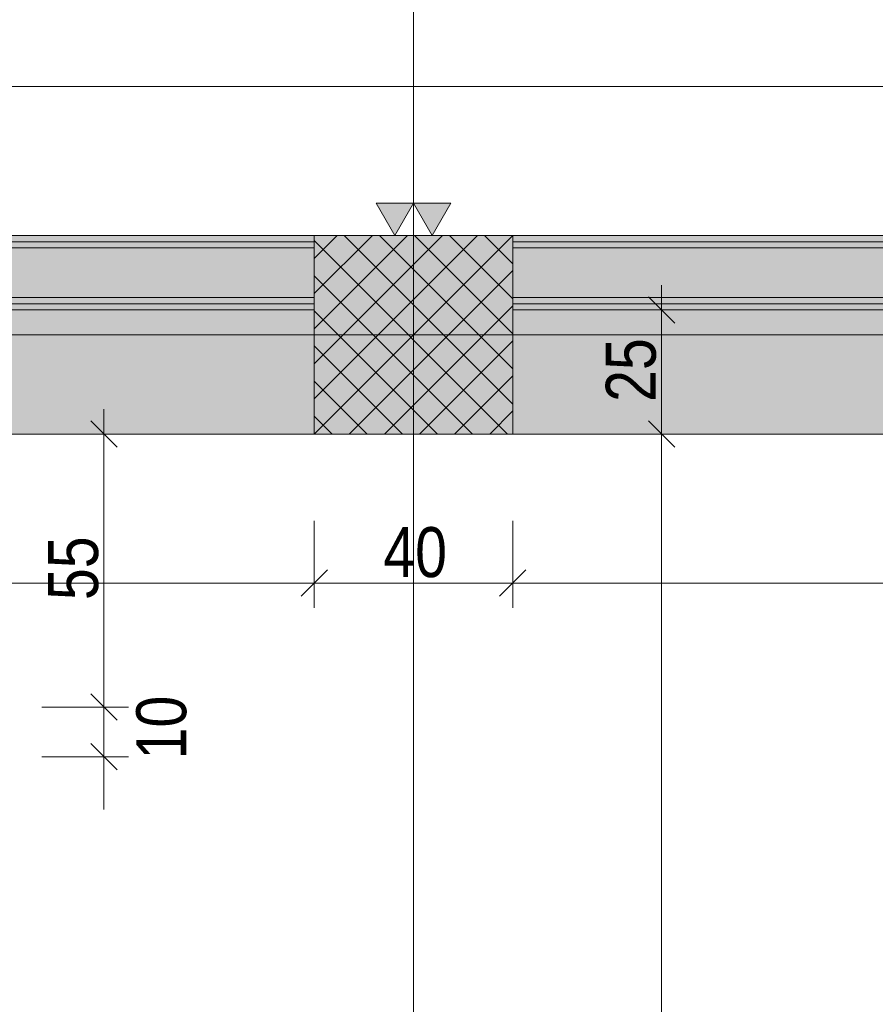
# Model space of a CAD drawing. Extents: x -720 to 300, y 62 to 1162.
# Tile 111 of 256: x -169 to -134, y 838 to 878. Entities that reach past the tile are written whole.
import ezdxf
from ezdxf.lldxf.tags import DXFTag

# ---------------------------------------------------------------- set-up
doc = ezdxf.new("R2010")
doc.units = 0
doc.layers.get('0').update_dxf_attribs({"lineweight": 13})
for name, color, linetype, lineweight, true_color in [('00 -Bauelemente -Dämmung innen', 7, 'Continuous', 9, 0xff7fe6), ('00 -Bauelemente -Gipskarton', 7, 'Continuous', 9, 0xff7fe6), ('30 -33 Aussenwände- 3 Aussenstützen', 7, 'Continuous', 50, 0x0000dd), ('30 -34 Innenwände- 2 nichttragend', 7, 'Continuous', 18, 0xff7fe6), ('30 -35 Decken- 1 Konstruktion-Träger- Stahlbeton', 7, 'Continuous', 13, 0x33aa00), ('70 -72 Beschriftung- 2 Beschriftung Bauteile', 7, 'Continuous', 9, 0x9999ff), ('70 -76 Bemaßung- 2 Allgemein', 9, 'Continuous', 5, 0x808080), ('iwb_Schraffur_F90_feuerbestaendig', 1, 'Continuous', 13, 0xff0000), ('iwb_Schraffur_Unterzug', 7, 'Continuous', 5, 0xffffcc)]:
    doc.layers.add(name, color=color, linetype=linetype, lineweight=lineweight, true_color=true_color)
doc.layers.add('70 -71 Achsen- 1 Gebäudeachsen', color=7, linetype='STRICHPUNKT2-A06G93UB8I', lineweight=18)
doc.styles.get("Standard").update_dxf_attribs({"font": 'ARIALN.TTF'})
tags = doc.linetypes.add('fein_strichliert-A06G93UC8I', pattern=[4, 1, -2, 1]).pattern_tags.tags
tags[8:9] = [DXFTag(74, 4), DXFTag(75, 0), DXFTag(340, '0'), DXFTag(46, 0.0), DXFTag(50, 0.0), DXFTag(44, 0.0), DXFTag(45, 0.0)]
tags[6:7] = [DXFTag(74, 4), DXFTag(75, 0), DXFTag(340, '0'), DXFTag(46, 0.0), DXFTag(50, 0.0), DXFTag(44, 0.0), DXFTag(45, 0.0)]
tags[4:5] = [DXFTag(74, 4), DXFTag(75, 0), DXFTag(340, '0'), DXFTag(46, 0.0), DXFTag(50, 0.0), DXFTag(44, 0.0), DXFTag(45, 0.0)]
tags = doc.linetypes.add('STRICHPUNKT2-A06G93UB8I', pattern=[12.7, 6.35, -3.175, 0, -3.175]).pattern_tags.tags
tags[10:11] = [DXFTag(74, 4), DXFTag(75, 0), DXFTag(340, '0'), DXFTag(46, 0.0), DXFTag(50, 0.0), DXFTag(44, 0.0), DXFTag(45, 0.0)]
tags[8:9] = [DXFTag(74, 4), DXFTag(75, 0), DXFTag(340, '0'), DXFTag(46, 0.0), DXFTag(50, 0.0), DXFTag(44, 0.0), DXFTag(45, 0.0)]
tags[6:7] = [DXFTag(74, 4), DXFTag(75, 0), DXFTag(340, '0'), DXFTag(46, 0.0), DXFTag(50, 0.0), DXFTag(44, 0.0), DXFTag(45, 0.0)]
tags[4:5] = [DXFTag(74, 4), DXFTag(75, 0), DXFTag(340, '0'), DXFTag(46, 0.0), DXFTag(50, 0.0), DXFTag(44, 0.0), DXFTag(45, 0.0)]

# ---------------------------------------------------------------- blocks, each defined once
blk = doc.blocks.new('Referenz-A06G93UD8I')
at = {"layer": '00 -Bauelemente -Dämmung innen', "color": 0, "linetype": 'Continuous', "lineweight": -2, "ltscale": 0.13}
for p, q in [((-156.853, 868.912), (-265.953, 868.912)), ((-4.853, 868.912), (-148.853, 868.912)), ((-156.853, 866.912), (-263.953, 866.912)), ((-59.953, 866.912), (-148.853, 866.912))]:
    blk.add_line(p, q, dxfattribs=at)
at = {"layer": '00 -Bauelemente -Gipskarton', "color": 0, "linetype": 'Continuous', "lineweight": -2, "ltscale": 0.13}
for p, q in [((-156.853, 869.412), (-266.453, 869.412)), ((-4.853, 869.412), (-148.853, 869.412)), ((-156.853, 869.162), (-266.203, 869.162)), ((-156.853, 868.912), (-265.953, 868.912)), ((-4.853, 869.162), (-148.853, 869.162)), ((-4.853, 868.912), (-148.853, 868.912)), ((-156.853, 866.912), (-263.953, 866.912)), ((-59.953, 866.912), (-148.853, 866.912)), ((-156.853, 866.662), (-263.703, 866.662)), ((-156.853, 866.412), (-263.453, 866.412)), ((-60.203, 866.662), (-148.853, 866.662)), ((-60.453, 866.412), (-148.853, 866.412))]:
    blk.add_line(p, q, dxfattribs=at)
at = {"layer": '30 -33 Aussenwände- 3 Aussenstützen', "color": 0, "lineweight": -2}
for p, q in [((-156.853, 868.485), (-155.926, 869.412)), ((-156.853, 867.071), (-154.512, 869.412)), ((-156.853, 865.657), (-153.098, 869.412)), ((-156.853, 864.243), (-151.684, 869.412)), ((-156.853, 862.829), (-150.269, 869.412)), ((-156.853, 861.414), (-148.855, 869.412)), ((-156.853, 869.206), (-149.059, 861.412)), ((-155.645, 869.412), (-148.853, 862.62)), ((-154.23, 869.412), (-148.853, 864.035)), ((-152.816, 869.412), (-148.853, 865.449)), ((-151.402, 869.412), (-148.853, 866.863)), ((-149.988, 869.412), (-148.853, 868.277)), ((-155.441, 861.412), (-148.853, 868)), ((-156.853, 867.792), (-150.473, 861.412)), ((-154.027, 861.412), (-148.853, 866.586)), ((-152.853, 866.412), (-152.853, 864.412)), ((-156.853, 866.378), (-151.887, 861.412)), ((-153.853, 865.412), (-151.853, 865.412)), ((-156.853, 864.964), (-153.302, 861.412)), ((-152.613, 861.412), (-148.853, 865.172)), ((-151.198, 861.412), (-148.853, 863.758)), ((-156.853, 863.549), (-154.716, 861.412)), ((-156.853, 862.135), (-156.13, 861.412)), ((-149.784, 861.412), (-148.853, 862.343))]:
    blk.add_line(p, q, dxfattribs=at)
at = {"layer": '30 -33 Aussenwände- 3 Aussenstützen', "color": 0, "linetype": 'Continuous', "lineweight": -2, "ltscale": 0.13}
for p, q in [((-148.853, 869.412), (-156.853, 869.412)), ((-156.853, 869.412), (-156.853, 861.412)), ((-148.853, 861.412), (-148.853, 869.412)), ((-156.853, 861.412), (-148.853, 861.412))]:
    blk.add_line(p, q, dxfattribs=at)
at = {"layer": '30 -34 Innenwände- 2 nichttragend', "color": 0, "linetype": 'Continuous', "lineweight": -2, "ltscale": 0.13}
for p, q in [((-156.853, 869.412), (-266.453, 869.412)), ((-156.853, 869.412), (-156.853, 866.412)), ((-148.853, 869.412), (-148.853, 866.412)), ((-4.853, 869.412), (-148.853, 869.412)), ((-156.853, 866.412), (-263.453, 866.412)), ((-60.453, 866.412), (-148.853, 866.412))]:
    blk.add_line(p, q, dxfattribs=at)
at = {"layer": '30 -35 Decken- 1 Konstruktion-Träger- Stahlbeton', "color": 0, "linetype": 'fein_strichliert-A06G93UC8I', "lineweight": -2, "ltscale": 0.13}
for p, q in [((-611.353, 869.412), (76.456, 869.412)), ((-611.353, 861.412), (76.456, 861.412))]:
    blk.add_line(p, q, dxfattribs=at)
at = {"layer": '70 -71 Achsen- 1 Gebäudeachsen', "color": 0, "linetype": 'STRICHPUNKT2-A06G93UB8I', "lineweight": -2, "ltscale": 0.13}
for p, q in [((-152.853, 1084.852), (-152.853, 85.412)), ((-682.362, 865.412), (76.456, 865.412))]:
    blk.add_line(p, q, dxfattribs=at)
at = {"layer": '70 -72 Beschriftung- 2 Beschriftung Bauteile', "color": 0, "lineweight": -2}
for p, q in [((-153.603, 869.412), (-154.353, 870.711)), ((-154.353, 870.711), (-152.853, 870.711)), ((-152.853, 870.711), (-153.603, 869.412)), ((-152.103, 869.412), (-152.853, 870.711)), ((-152.853, 870.711), (-151.353, 870.711)), ((-151.353, 870.711), (-152.103, 869.412))]:
    blk.add_line(p, q, dxfattribs=at)
for points in [[(-153.603, 869.412), (-154.353, 870.711), (-153.603, 870.711)], [(-153.603, 869.412), (-153.603, 870.711), (-152.853, 870.711)], [(-152.103, 869.412), (-152.853, 870.711), (-152.103, 870.711)], [(-152.103, 869.412), (-152.103, 870.711), (-151.353, 870.711)]]:
    blk.add_solid(points, dxfattribs=at)
at = {"layer": '70 -76 Bemaßung- 2 Allgemein', "color": 0, "linetype": 'Continuous', "lineweight": -2, "ltscale": 0.13}
for p, q in [((2.087, 875.412), (-265.393, 875.412)), ((-142.853, 867.412), (-142.853, 865.352)), ((-143.384, 866.943), (-142.322, 865.882)), ((-145.353, 866.412), (-141.853, 866.412)), ((-142.853, 862.473), (-142.853, 865.352)), ((-142.853, 860.412), (-142.853, 862.473)), ((-165.333, 862.412), (-165.333, 860.352)), ((-142.853, 862.412), (-142.853, 860.352)), ((-165.864, 861.943), (-164.802, 860.882)), ((-142.322, 860.882), (-143.384, 861.943)), ((-143.384, 861.943), (-142.322, 860.882)), ((-167.833, 861.412), (-164.333, 861.412)), ((-145.353, 861.412), (-141.853, 861.412)), ((-145.353, 861.412), (-141.853, 861.412)), ((-165.333, 851.473), (-165.333, 860.352)), ((-142.853, 779.973), (-142.853, 860.352)), ((-156.853, 857.912), (-156.853, 854.412)), ((-156.853, 857.912), (-156.853, 854.412)), ((-148.853, 857.912), (-148.853, 854.412)), ((-148.853, 857.912), (-148.853, 854.412)), ((-156.322, 855.943), (-157.384, 854.882)), ((-157.384, 854.882), (-156.322, 855.943)), ((-149.384, 854.882), (-148.322, 855.943)), ((-148.322, 855.943), (-149.384, 854.882)), ((-157.913, 855.412), (-262.393, 855.412)), ((-155.853, 855.412), (-157.913, 855.412)), ((-157.853, 855.412), (-155.793, 855.412)), ((-149.913, 855.412), (-155.793, 855.412)), ((-147.853, 855.412), (-149.913, 855.412)), ((-149.853, 855.412), (-147.793, 855.412)), ((-61.513, 855.412), (-147.793, 855.412)), ((-165.333, 851.473), (-165.333, 852.533)), ((-165.333, 849.412), (-165.333, 851.473)), ((-165.333, 849.412), (-165.333, 851.473)), ((-164.802, 849.882), (-165.864, 850.943)), ((-164.802, 849.882), (-165.864, 850.943)), ((-167.833, 850.412), (-164.333, 850.412)), ((-167.833, 850.412), (-164.333, 850.412)), ((-165.333, 848.412), (-165.333, 850.412)), ((-165.333, 849.412), (-165.333, 847.352)), ((-165.864, 848.943), (-164.802, 847.882)), ((-167.833, 848.412), (-164.333, 848.412)), ((-165.333, 847.352), (-165.333, 846.291))]:
    blk.add_line(p, q, dxfattribs=at)
at = {"layer": '70 -76 Bemaßung- 2 Allgemein', "color": 0, "linetype": 'Continuous', "lineweight": -2, "ltscale": 0.13, "char_height": 2.01377, "attachment_point": 1, "rotation": 90}
for s, insert in [('{\\fArial Narrow;25}', (-145.104, 862.71)), ('{\\fArial Narrow;55}', (-167.58, 854.724)), ('{\\fArial Narrow;10}', (-164.028, 848.306))]:
    blk.add_mtext(s, dxfattribs=dict(at, insert=insert))
at = {"layer": '70 -76 Bemaßung- 2 Allgemein', "color": 0, "linetype": 'Continuous', "lineweight": -2, "ltscale": 0.13, "insert": (-154.07, 857.663), "char_height": 2.01377, "attachment_point": 1}
blk.add_mtext('{\\fArial Narrow;40}', dxfattribs=at)
blk = doc.blocks.new('Referenz-A06G93UF8I')
at = {"layer": 'iwb_Schraffur_F90_feuerbestaendig', "linetype": 'Continuous', "ltscale": 0.13}
blk.add_hatch(color=256, dxfattribs=at).paths.add_polyline_path([(-266.502, 869.412), (3.148, 869.412), (3.148, 777.412), (8.848, 777.412), (8.848, 772.412), (0.148, 772.412), (0.148, 866.412), (-263.502, 866.412), (-263.502, 772.412), (-272.152, 772.412), (-272.152, 777.412), (-266.502, 777.412)])
at = {"layer": 'iwb_Schraffur_Unterzug', "linetype": 'Continuous', "ltscale": 0.13}
for points in [[(-606.352, 865.412), (-606.352, 869.412), (76.456, 869.412)], [(-606.352, 865.412), (76.456, 869.412), (76.456, 867.658)], [(-606.352, 865.412), (76.456, 867.658), (76.456, 863.166)], [(-606.352, 865.412), (76.456, 863.166), (76.456, 861.412)], [(-606.352, 865.412), (76.456, 861.412), (-606.352, 861.412)]]:
    blk.add_solid(points, dxfattribs=at)

msp = doc.modelspace()

# ---------------------------------------------------------------- block references
at = {"color": 8, "lineweight": 13, "ltscale": 0.13, "true_color": 0x808080}
msp.add_blockref('Referenz-A06G93UD8I', (0, 0), dxfattribs=at)
at = {"color": 8, "lineweight": 25, "ltscale": 0.25, "true_color": 0x808080}
msp.add_blockref('Referenz-A06G93UF8I', (0, 0), dxfattribs=at)

doc.saveas('drawing.dxf')
